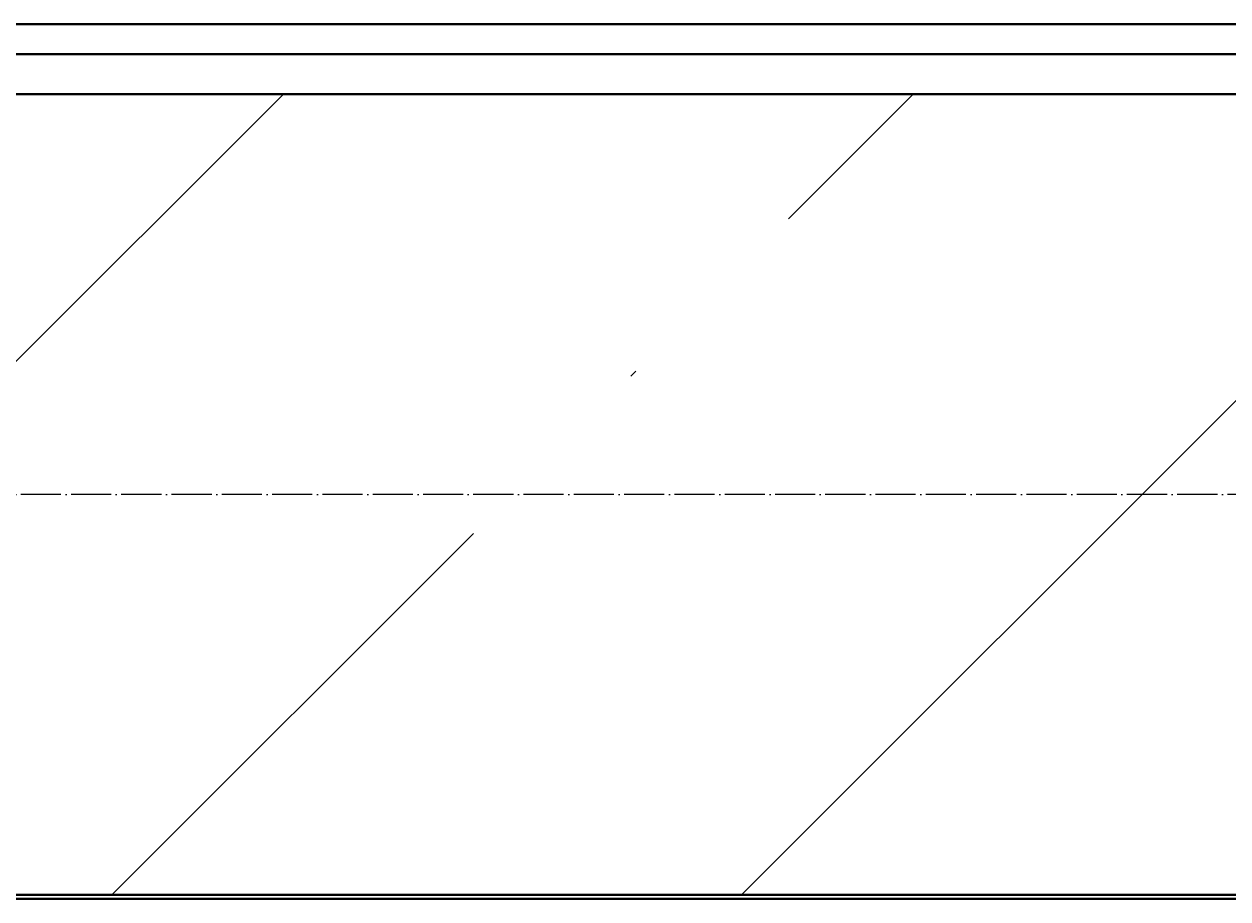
# Model space of a CAD drawing. Header units: millimetres. Extents: x 2069 to 83669, y 801 to 118701.
# Tile 113 of 145: x 17615 to 18216, y 94552 to 94989. Entities that reach past the tile are written whole.
import ezdxf
from ezdxf.enums import TextEntityAlignment as Align

# ---------------------------------------------------------------- set-up
doc = ezdxf.new("R2018")
doc.units = ezdxf.units.MM
doc.linetypes.add('ADSK_Линия сетки', pattern=[25, 20, -2.5, 0, -2.5])
for name, color, linetype, lineweight in [('КИП_выноска', 6, 'Continuous', 25), ('Несущие колонны', 7, 'Continuous', 18), ('Оси', 7, 'Continuous', 9), ('Стены разрез', 7, 'Continuous', 40), ('Стены штриховка', 7, 'Continuous', 40)]:
    doc.layers.add(name, color=color, linetype=linetype, lineweight=lineweight)
doc.styles.add('GOST 2.304', font='simplex.shx', dxfattribs={"width": 0.65, "oblique": 15})
doc.styles.get("Standard").update_dxf_attribs({"font": 'arial.ttf'})

# ---------------------------------------------------------------- blocks, each defined once
blk = doc.blocks.new('135_SLK_GD_AR_rvt-1-Оборудование_B2_-11_400__На лист секция 6_-11_400')
at = {"layer": 'Стены разрез', "lineweight": 9, "true_color": 0xaaaaaa}
h = blk.add_hatch(dxfattribs=at)
h.set_pattern_fill('FP_4', color=253, style=0, pattern_type=2)
h.set_pattern_definition([(0, (0, 0), (406.4, 101.6), [33.528, -271.272, 33.528, -271.272, -1625.6]), (0, (0, 0), (406.4, 101.6), [-609.6, 33.528, -576.072, 33.528, -271.272, -711.2]), (0, (0, 0), (406.4, 101.6), [-1524, 33.528, -169.672, 33.528, -474.472]), (120, (152.4, 50.8), (-291.188181, 301.1527241), [33.528, -271.272, 33.528, -271.272, -1625.6]), (120, (152.4, 50.8), (-291.188181, 301.1527241), [-609.6, 33.528, -576.072, 33.528, -271.272, -711.2]), (120, (152.4, 50.8), (-291.188181, 301.1527241), [-1524, 33.528, -169.672, 33.528, -474.472]), (240, (203.2, 254), (-115.211819, -402.7527241), [33.528, -271.272, 33.528, -271.272, -1625.6]), (240, (203.2, 254), (-115.211819, -402.7527241), [-609.6, 33.528, -576.072, 33.528, -271.272, -711.2]), (240, (203.2, 254), (-115.211819, -402.7527241), [-1524, 33.528, -169.672, 33.528, -474.472])])
h.paths.add_polyline_path([(-13040709.66, -9195900.31), (-13039709.66, -9195900.31), (-13039709.66, -9195880.31), (-13040709.66, -9195880.31)])
at = {"layer": 'Стены разрез', "color": 253, "true_color": 0xaaaaaa}
for p, q in [((-13039709.66, -9195865.31), (-13040709.66, -9195865.31)), ((-13040711.66, -9196302.31), (-13039709.66, -9196302.31))]:
    blk.add_line(p, q, dxfattribs=at)
at = {"layer": 'Стены штриховка', "color": 253, "true_color": 0xaaaaaa}
blk.add_line((-13039709.66, -9195880.31), (-13040709.66, -9195880.31), dxfattribs=at)
blk = doc.blocks.new('Бетон-Прямоугольная-Колонна - CLM_Подземные этажи_В40-400х1000-V83-Оборудование_B2_-11_400__На лист секция 6_-11_400')
at = {"layer": 'Несущие колонны', "lineweight": 9, "true_color": 0xaaaaaa}
h = blk.add_hatch(dxfattribs=at)
h.set_pattern_fill('FP_47', color=253, style=0, pattern_type=2)
h.set_pattern_definition([(315, (9196100.3, -13040209.66), (314.308964, 314.308964), []), (315, (9196100.3, -13040523.97), (314.308964, 314.308964), [555.625, -111.125, 3.353, -107.772])])
h.paths.add_polyline_path([(-200, 500), (-200, -500), (200, -500), (200, 500)])
at = {"layer": 'Несущие колонны', "color": 253, "lineweight": 40, "true_color": 0xaaaaaa}
for p, q in [((200, 500), (-200, 500)), ((-200, 500), (-200, -500)), ((200, -500), (200, 500)), ((-200, -500), (200, -500))]:
    blk.add_line(p, q, dxfattribs=at)
blk = doc.blocks.new('135_SLK_GD_KR_rvt-1-Оборудование_B2_-11_400__На лист секция 6_-11_400')
at = {"layer": 'Несущие колонны', "color": 253, "lineweight": 18, "true_color": 0xaaaaaa, "rotation": 90.00000000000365}
blk.add_blockref('Бетон-Прямоугольная-Колонна - CLM_Подземные этажи_В40-400х1000-V83-Оборудование_B2_-11_400__На лист секция 6_-11_400', (-13040209.66, -9196100.31), dxfattribs=at)
blk = doc.blocks.new('A$C946fac60')
at = {"layer": 'Оси', "color": 253, "linetype": 'ADSK_Линия сетки', "true_color": 0xaaaaaa}
blk.add_line((78533.63, 71931.57), (6247.96, 71931.57), dxfattribs=at)
at = {"lineweight": 5}
for name in ['135_SLK_GD_KR_rvt-1-Оборудование_B2_-11_400__На лист секция 6_-11_400', '135_SLK_GD_AR_rvt-1-Оборудование_B2_-11_400__На лист секция 6_-11_400']:
    blk.add_blockref(name, (13055312.4, 9268031.88), dxfattribs=at)
blk = doc.blocks.new('*U216')
at = {"color": 0, "linetype": 'Continuous', "lineweight": 30, "ltscale": 75, "width": 0.85, "flags": 104}
blk.add_attdef('ПРИМЕЧАНИЕ_1', text='', height=2.5, dxfattribs=at).set_placement((8, 3.6106), align=Align.BOTTOM_CENTER)
at = {"color": 0, "lineweight": 30, "style": 'GOST 2.304', "width": 0.85}
for tag, p in [('ИМЯ_КАБЕЛЯ_1', (8, -2.5)), ('ИМЯ_КАБЕЛЯ_2', (8, -7.5)), ('ИМЯ_КАБЕЛЯ_3', (8, -12.5)), ('ИМЯ_КАБЕЛЯ_4', (8, -17.5)), ('ИМЯ_КАБЕЛЯ_5', (8, -22.5)), ('ИМЯ_КАБЕЛЯ_6', (8, -27.5)), ('ИМЯ_КАБЕЛЯ_7', (8, -32.5)), ('ИМЯ_КАБЕЛЯ_8', (8, -37.5)), ('ИМЯ_КАБЕЛЯ_9', (8, -42.5))]:
    blk.add_attdef(tag, text='', height=2.5, dxfattribs=at).set_placement(p, align=Align.BOTTOM_CENTER)
at = {"color": 0, "lineweight": 30, "width": 0.85, "flags": 104}
blk.add_attdef('ПРИМЕЧАНИЕ_2', text='', height=2.5, dxfattribs=at).set_placement((8, -7.5301), align=Align.BOTTOM_CENTER)

msp = doc.modelspace()

# ---------------------------------------------------------------- block references
msp.add_blockref('A$C946fac60', (2954.29, 22822.32))

# ---------------------------------------------------------------- next in the draw order: block references
at = {"layer": 'КИП_выноска'}
ref = msp.add_blockref('*U216', (16867.24, 95470.1), dxfattribs=dict(at, xscale=100, yscale=100, zscale=100))
lines = msp.add_mtext('\\W0.8500;', dxfattribs={"layer": '0', "color": 0, "lineweight": 30, "insert": (17667.24, 94717.09), "char_height": 2.5, "attachment_point": 1})
ref.add_attrib('ПРИМЕЧАНИЕ_2', '', (17667.24, 94717.09), dxfattribs={"flags": 104}).embed_mtext(lines)

doc.saveas('drawing.dxf')
